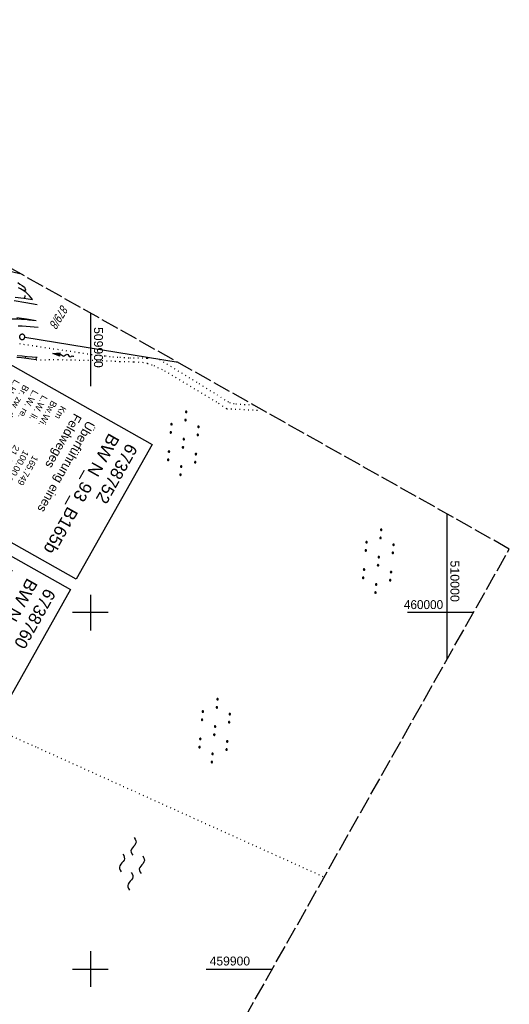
# Model space of a CAD drawing. Extents: x 509054 to 510017, y 459212 to 460305.
# Tile 62 of 63: x 509880 to 510017, y 459890 to 460166. Entities that reach past the tile are written whole.
import ezdxf

# ---------------------------------------------------------------- set-up
doc = ezdxf.new("R2010")
doc.units = 0
doc.header["$LTSCALE"] = 10
doc.header["$MEASUREMENT"] = 0
for name, pattern in [('AUSGEZOGEN', [0]), ('LT00', [0]), ('LT14', [0.6, 0.5, -0.1]), ('PUNKTX2_STR', [0.6, 0.1, -0.5])]:
    doc.linetypes.add(name, pattern=pattern)
doc.layers.get('0').update_dxf_attribs({"linetype": 'LT00'})
for name, color, linetype in [('--EK_FBR', 1, 'LT00'), ('--FLIEßRICHTPFEIL', 180, 'Continuous'), ('--WASSER_GRENZE', 180, 'PUNKTX2_STR'), ('--WASSER_NUTZUNG', 180, 'Continuous'), ('BW_TEXT_A', 20, 'AUSGEZOGEN'), ('DFK_FLUR_NR', 250, 'LT00'), ('DFK_GZPKT', 250, 'LT00'), ('DFK_KATASTER', 250, 'LT00'), ('DFK_NUTZUNG', 250, 'LT00'), ('V109_AFBR_BAB', 250, 'LT00'), ('V109_BOESCH', 250, 'LT00'), ('V109_BOSCHUNG', 250, 'LT00'), ('V109_GRABEN', 250, 'LT00'), ('V109_RASTER', 250, 'LT00'), ('V110_AFBR_BAB', 250, 'LT00'), ('V110_BOESCH', 250, 'LT00'), ('V110_BOSCHUNG', 250, 'LT00'), ('V110_GRABEN', 250, 'LT00'), ('V110_RASTER', 250, 'LT00')]:
    doc.layers.add(name, color=color, linetype=linetype)
doc.layers.add('-BLATT_110-RAND', color=7, linetype='LT14', plot=False)
doc.styles.add('Beschrift', font='ARIAL.TTF')
doc.styles.get("Standard").update_dxf_attribs({"font": 'ARIAL.TTF'})

# ---------------------------------------------------------------- blocks, each defined once
blk = doc.blocks.new('SYMB7010')
at = {"color": 0, "linetype": 'ByBlock'}
for points in [[(-0.031408, 0.499213), (-0.093728, 0.49134), (-0.15457, 0.475719), (-0.212975, 0.452595), (-0.268021, 0.422333), (-0.31884, 0.385411), (-0.36463, 0.342411), (-0.40467, 0.29401), (-0.438329, 0.240973), (-0.465074, 0.184136), (-0.484486, 0.124395), (-0.496256, 0.062692), (-0.5002, 0)], [(-0.5002, 0), (-0.496256, -0.062692), (-0.484486, -0.124395), (-0.465075, -0.184136), (-0.438329, -0.240973), (-0.404671, -0.29401), (-0.36463, -0.342411), (-0.31884, -0.385411), (-0.268021, -0.422333), (-0.212975, -0.452595), (-0.154571, -0.475719), (-0.093728, -0.49134), (-0.031408, -0.499213), (0.031408, -0.499213)], [(0.5002, 0), (0.496256, 0.062692), (0.484485, 0.124395), (0.465074, 0.184136), (0.438329, 0.240973), (0.40467, 0.29401), (0.36463, 0.342411), (0.31884, 0.385411), (0.268021, 0.422333), (0.212975, 0.452595), (0.15457, 0.475719), (0.093728, 0.49134), (0.031408, 0.499213), (-0.031408, 0.499213)], [(0.031408, -0.499213), (0.093728, -0.491341), (0.15457, -0.475719), (0.212975, -0.452595), (0.268021, -0.422333), (0.31884, -0.385411), (0.36463, -0.342411), (0.404671, -0.294011), (0.438329, -0.240974), (0.465075, -0.184136), (0.484486, -0.124395), (0.496256, -0.062692), (0.500201, 0)]]:
    blk.add_lwpolyline(points, dxfattribs=at)
blk = doc.blocks.new('FLIEßRICHTPFEIL')
at = {"layer": '--FLIEßRICHTPFEIL'}
blk.add_hatch(color=256, dxfattribs=at).paths.add_polyline_path([(-1.95, 0.4875), (-1.95, -0.4875), (0, 0)])
for p, q in [((-1.95, 0.4875), (-1.95, -0.4875)), ((-1.95, 0.4875), (0, 0)), ((0, 0), (-1.95, -0.4875))]:
    blk.add_line(p, q, dxfattribs=at)
at = {"layer": '--FLIEßRICHTPFEIL', "start_tangent": (-1, 0), "end_tangent": (-1, 0)}
blk.add_spline([(-1.95, 0), (-2.4375, 0), (-2.925, 0.325), (-3.4125, 0), (-3.9, -0.325), (-4.3875, 0), (-4.875, 0.325), (-5.3625, 0), (-5.85, 0)], degree=3, dxfattribs=at)
blk = doc.blocks.new('SYMB7110')
at = {"color": 0, "linetype": 'ByBlock'}
for p, q in [((-0.515, 0.392919), (-0.515, 0.367081)), ((-0.51, 0.362895), (-0.51, 0.397105)), ((-0.505, 0.399164), (-0.505, 0.360836)), ((-0.5, 0.360204), (-0.5, 0.399796)), ((-0.495, 0.399164), (-0.495, 0.360836)), ((-0.49, 0.362895), (-0.49, 0.397105)), ((-0.485, 0.392919), (-0.485, 0.367081)), ((-0.48, 0.379874), (-0.48, 0.380145)), ((-0.285, 0.392919), (-0.285, 0.367081)), ((-0.28, 0.362895), (-0.28, 0.397105)), ((-0.275, 0.399164), (-0.275, 0.360836)), ((-0.27, 0.360204), (-0.27, 0.399796)), ((-0.265, 0.399164), (-0.265, 0.360836)), ((-0.26, 0.362895), (-0.26, 0.397105)), ((-0.255, 0.392919), (-0.255, 0.367081)), ((-0.25, 0.379874), (-0.25, 0.380146)), ((0.255, 0.392919), (0.255, 0.367081)), ((0.26, 0.362895), (0.26, 0.397105)), ((0.265, 0.399164), (0.265, 0.360836)), ((0.27, 0.360204), (0.27, 0.399796)), ((0.275, 0.399164), (0.275, 0.360836)), ((0.28, 0.362895), (0.28, 0.397105)), ((0.285, 0.392919), (0.285, 0.367081)), ((0.29, 0.379874), (0.29, 0.380145)), ((0.485, 0.392919), (0.485, 0.367081)), ((0.49, 0.362895), (0.49, 0.397105)), ((0.495, 0.399164), (0.495, 0.360836)), ((0.5, 0.360204), (0.5, 0.399796)), ((0.505, 0.399164), (0.505, 0.360836)), ((0.51, 0.362895), (0.51, 0.397105)), ((0.515, 0.392919), (0.515, 0.367081)), ((0.52, 0.379874), (0.52, 0.380146)), ((-0.9, 0.012919), (-0.9, -0.012919)), ((-0.895, -0.017106), (-0.895, 0.017105)), ((-0.89, 0.019164), (-0.89, -0.019164)), ((-0.885, -0.019797), (-0.885, 0.019796)), ((-0.88, 0.019164), (-0.88, -0.019164)), ((-0.875, -0.017106), (-0.875, 0.017105)), ((-0.87, 0.012919), (-0.87, -0.012919)), ((-0.865, -0.000126), (-0.865, 0.000145)), ((-0.67, 0.012919), (-0.67, -0.012919)), ((-0.665, -0.017106), (-0.665, 0.017105)), ((-0.66, 0.019164), (-0.66, -0.019164)), ((-0.655, -0.019797), (-0.655, 0.019796)), ((-0.65, 0.019164), (-0.65, -0.019164)), ((-0.645, -0.017106), (-0.645, 0.017105)), ((-0.64, 0.012919), (-0.64, -0.012919)), ((-0.635, -0.000126), (-0.635, 0.000145)), ((-0.13, 0.012919), (-0.13, -0.012919)), ((-0.125, -0.017105), (-0.125, 0.017105)), ((-0.12, 0.019164), (-0.12, -0.019164)), ((-0.115, -0.019796), (-0.115, 0.019796)), ((-0.11, 0.019164), (-0.11, -0.019164)), ((-0.105, -0.017105), (-0.105, 0.017105)), ((-0.1, 0.012919), (-0.1, -0.012919)), ((-0.095, -0.000126), (-0.095, 0.000146)), ((0.1, 0.012919), (0.1, -0.012919)), ((0.105, -0.017105), (0.105, 0.017105)), ((0.11, 0.019164), (0.11, -0.019164)), ((0.115, -0.019796), (0.115, 0.019796)), ((0.12, 0.019164), (0.12, -0.019164)), ((0.125, -0.017105), (0.125, 0.017105)), ((0.13, 0.012919), (0.13, -0.012919)), ((0.135, -0.000126), (0.135, 0.000146)), ((0.64, 0.012919), (0.64, -0.012919)), ((0.645, -0.017105), (0.645, 0.017105)), ((0.65, 0.019164), (0.65, -0.019164)), ((0.655, -0.019796), (0.655, 0.019796)), ((0.66, 0.019164), (0.66, -0.019164)), ((0.665, -0.017105), (0.665, 0.017105)), ((0.67, 0.012919), (0.67, -0.012919)), ((0.675, -0.000126), (0.675, 0.000146)), ((0.87, 0.012919), (0.87, -0.012919)), ((0.875, -0.017105), (0.875, 0.017105)), ((0.88, 0.019164), (0.88, -0.019164)), ((0.885, -0.019796), (0.885, 0.019796)), ((0.89, 0.019164), (0.89, -0.019164)), ((0.895, -0.017105), (0.895, 0.017105)), ((0.9, 0.012919), (0.9, -0.012919)), ((0.905, -0.000126), (0.905, 0.000146)), ((-0.515, -0.367081), (-0.515, -0.392919)), ((-0.51, -0.397105), (-0.51, -0.362895)), ((-0.505, -0.360836), (-0.505, -0.399164)), ((-0.5, -0.399796), (-0.5, -0.360204)), ((-0.495, -0.360836), (-0.495, -0.399164)), ((-0.49, -0.397106), (-0.49, -0.362895)), ((-0.485, -0.367081), (-0.485, -0.392919)), ((-0.48, -0.380126), (-0.48, -0.379855)), ((-0.285, -0.367081), (-0.285, -0.392919)), ((-0.28, -0.397105), (-0.28, -0.362895)), ((-0.275, -0.360836), (-0.275, -0.399164)), ((-0.27, -0.399796), (-0.27, -0.360204)), ((-0.265, -0.360836), (-0.265, -0.399164)), ((-0.26, -0.397105), (-0.26, -0.362895)), ((-0.255, -0.367081), (-0.255, -0.392919)), ((-0.25, -0.380126), (-0.25, -0.379855)), ((0.255, -0.367081), (0.255, -0.392919)), ((0.26, -0.397105), (0.26, -0.362895)), ((0.265, -0.360836), (0.265, -0.399164)), ((0.27, -0.399796), (0.27, -0.360204)), ((0.275, -0.360836), (0.275, -0.399164)), ((0.28, -0.397105), (0.28, -0.362895)), ((0.285, -0.367081), (0.285, -0.392919)), ((0.29, -0.380126), (0.29, -0.379855)), ((0.485, -0.367081), (0.485, -0.392919)), ((0.49, -0.397105), (0.49, -0.362895)), ((0.495, -0.360836), (0.495, -0.399164)), ((0.5, -0.399796), (0.5, -0.360204)), ((0.505, -0.360836), (0.505, -0.399164)), ((0.51, -0.397105), (0.51, -0.362895)), ((0.515, -0.367081), (0.515, -0.392919)), ((0.52, -0.380126), (0.52, -0.379855))]:
    blk.add_line(p, q, dxfattribs=at)
for points in [[(-0.48, 0.38), (-0.481981, 0.388678), (-0.48753, 0.395637), (-0.49555, 0.399499), (-0.50445, 0.399499), (-0.51247, 0.395637), (-0.518019, 0.388678), (-0.52, 0.38), (-0.518019, 0.371322), (-0.51247, 0.364363), (-0.50445, 0.360501), (-0.49555, 0.360501), (-0.48753, 0.364363), (-0.481981, 0.371322), (-0.48, 0.38)], [(-0.25, 0.38), (-0.251981, 0.388678), (-0.25753, 0.395637), (-0.26555, 0.399499), (-0.27445, 0.399499), (-0.28247, 0.395637), (-0.288019, 0.388678), (-0.29, 0.38), (-0.288019, 0.371322), (-0.28247, 0.364363), (-0.27445, 0.360501), (-0.26555, 0.360501), (-0.25753, 0.364363), (-0.251981, 0.371322), (-0.25, 0.38)], [(0.29, 0.38), (0.288019, 0.388678), (0.28247, 0.395637), (0.27445, 0.399499), (0.26555, 0.399499), (0.25753, 0.395637), (0.251981, 0.388678), (0.25, 0.38), (0.251981, 0.371322), (0.25753, 0.364363), (0.26555, 0.360501), (0.27445, 0.360501), (0.28247, 0.364363), (0.288019, 0.371322), (0.29, 0.38)], [(0.52, 0.38), (0.518019, 0.388678), (0.51247, 0.395637), (0.50445, 0.399499), (0.495549, 0.399499), (0.48753, 0.395637), (0.481981, 0.388678), (0.48, 0.38), (0.481981, 0.371322), (0.48753, 0.364363), (0.495549, 0.360501), (0.50445, 0.360501), (0.51247, 0.364363), (0.518019, 0.371322), (0.52, 0.38)], [(-0.865, 0), (-0.866981, 0.008678), (-0.87253, 0.015637), (-0.88055, 0.019498), (-0.88945, 0.019498), (-0.89747, 0.015637), (-0.903019, 0.008678), (-0.905, 0)], [(-0.905, 0), (-0.903019, -0.008678), (-0.89747, -0.015637), (-0.88945, -0.019499), (-0.88055, -0.019499), (-0.87253, -0.015637), (-0.866981, -0.008678), (-0.865, 0)], [(-0.635, 0), (-0.636981, 0.008678), (-0.64253, 0.015637), (-0.65055, 0.019498), (-0.65945, 0.019498), (-0.66747, 0.015637), (-0.673019, 0.008678), (-0.675, 0)], [(-0.675, 0), (-0.673019, -0.008678), (-0.66747, -0.015637), (-0.65945, -0.019499), (-0.65055, -0.019499), (-0.64253, -0.015637), (-0.636981, -0.008678), (-0.635, 0)], [(-0.095, 0), (-0.096981, 0.008678), (-0.10253, 0.015637), (-0.11055, 0.019499), (-0.11945, 0.019499), (-0.12747, 0.015637), (-0.133019, 0.008678), (-0.135, 0)], [(-0.135, 0), (-0.133019, -0.008678), (-0.12747, -0.015637), (-0.11945, -0.019499), (-0.11055, -0.019499), (-0.10253, -0.015637), (-0.096981, -0.008678), (-0.095, 0)], [(0.135, 0), (0.133019, 0.008678), (0.12747, 0.015637), (0.11945, 0.019499), (0.11055, 0.019499), (0.10253, 0.015637), (0.096981, 0.008678), (0.095, 0)], [(0.095, 0), (0.096981, -0.008678), (0.10253, -0.015637), (0.11055, -0.019499), (0.11945, -0.019499), (0.12747, -0.015637), (0.133019, -0.008678), (0.135, 0)], [(0.675, 0), (0.673019, 0.008678), (0.66747, 0.015637), (0.65945, 0.019499), (0.65055, 0.019499), (0.64253, 0.015637), (0.636981, 0.008678), (0.635, 0)], [(0.635, 0), (0.636981, -0.008678), (0.64253, -0.015637), (0.65055, -0.019499), (0.65945, -0.019499), (0.66747, -0.015637), (0.673019, -0.008678), (0.675, 0)], [(0.905, 0), (0.903019, 0.008678), (0.89747, 0.015637), (0.88945, 0.019499), (0.88055, 0.019499), (0.87253, 0.015637), (0.866981, 0.008678), (0.865, 0)], [(0.865, 0), (0.866981, -0.008678), (0.87253, -0.015637), (0.88055, -0.019499), (0.88945, -0.019499), (0.89747, -0.015637), (0.903019, -0.008678), (0.905, 0)], [(-0.48, -0.38), (-0.481981, -0.371322), (-0.48753, -0.364363), (-0.49555, -0.360501), (-0.50445, -0.360501), (-0.51247, -0.364363), (-0.518019, -0.371322), (-0.52, -0.38), (-0.518019, -0.388678), (-0.51247, -0.395637), (-0.50445, -0.399499), (-0.49555, -0.399499), (-0.48753, -0.395637), (-0.481981, -0.388678), (-0.48, -0.38)], [(-0.25, -0.38), (-0.251981, -0.371322), (-0.25753, -0.364363), (-0.26555, -0.360501), (-0.27445, -0.360501), (-0.28247, -0.364363), (-0.288019, -0.371322), (-0.29, -0.38), (-0.288019, -0.388678), (-0.28247, -0.395637), (-0.27445, -0.399499), (-0.26555, -0.399499), (-0.25753, -0.395637), (-0.251981, -0.388678), (-0.25, -0.38)], [(0.29, -0.38), (0.288019, -0.371322), (0.28247, -0.364363), (0.27445, -0.360501), (0.26555, -0.360501), (0.25753, -0.364363), (0.251981, -0.371322), (0.25, -0.38), (0.251981, -0.388678), (0.25753, -0.395637), (0.26555, -0.399499), (0.27445, -0.399499), (0.28247, -0.395637), (0.288019, -0.388678), (0.29, -0.38)], [(0.52, -0.38), (0.518019, -0.371322), (0.51247, -0.364363), (0.50445, -0.360501), (0.495549, -0.360501), (0.48753, -0.364363), (0.481981, -0.371322), (0.48, -0.38), (0.481981, -0.388678), (0.48753, -0.395637), (0.495549, -0.399499), (0.50445, -0.399499), (0.51247, -0.395637), (0.518019, -0.388678), (0.52, -0.38)]]:
    blk.add_lwpolyline(points, dxfattribs=at)
blk = doc.blocks.new('SYMB7250')
at = {"color": 0, "linetype": 'ByBlock'}
for points in [[(-0.25, 0.28), (-0.208333, 0.308889), (-0.166667, 0.331111), (-0.125, 0.34), (-0.083333, 0.331111), (-0.041667, 0.308889), (0, 0.28)], [(0, 0.28), (0.041667, 0.251111), (0.083333, 0.228889), (0.125, 0.22), (0.166667, 0.228889), (0.208333, 0.251111), (0.25, 0.28)], [(-0.74, 0), (-0.698333, 0.028889), (-0.656667, 0.051111), (-0.615, 0.06), (-0.573333, 0.051111), (-0.531667, 0.028889), (-0.49, 0)], [(-0.49, 0), (-0.448333, -0.028889), (-0.406667, -0.051111), (-0.365, -0.06), (-0.323333, -0.051111), (-0.281667, -0.028889), (-0.24, 0)], [(0.24, 0), (0.281667, 0.028889), (0.323333, 0.051111), (0.365, 0.06), (0.406667, 0.051111), (0.448333, 0.028889), (0.49, 0)], [(0.49, 0), (0.531667, -0.028889), (0.573333, -0.051111), (0.615, -0.06), (0.656667, -0.051111), (0.698333, -0.028889), (0.74, 0)], [(-0.25, -0.28), (-0.208333, -0.251111), (-0.166667, -0.228889), (-0.125, -0.22), (-0.083333, -0.228889), (-0.041667, -0.251111), (0, -0.28)], [(0, -0.28), (0.041667, -0.308889), (0.083333, -0.331111), (0.125, -0.34), (0.166667, -0.331111), (0.208333, -0.308889), (0.25, -0.28)]]:
    blk.add_lwpolyline(points, dxfattribs=at)

msp = doc.modelspace()

# ---------------------------------------------------------------- linework, layer by layer
at = {"layer": '--EK_FBR'}
for points in [[(509885.08, 460086.38), (509881.88, 460086.95), (509878.67, 460087.52)], [(509885.08, 460086.38), (509881.88, 460086.95), (509878.67, 460087.52)], [(509879.33, 460082.83), (509882.05, 460082.4), (509884.78, 460081.97)], [(509879.33, 460082.83), (509882.05, 460082.4), (509884.78, 460081.97)], [(509858.7, 460080.18), (509860.19, 460080.3), (509861.67, 460080.41), (509863.15, 460080.54), (509864.64, 460080.67), (509866.12, 460080.82), (509867.6, 460081), (509869.08, 460081.19), (509870.55, 460081.41), (509871.57, 460081.58), (509872.59, 460081.75), (509873.61, 460081.93), (509874.62, 460082.09), (509875.64, 460082.23), (509876.66, 460082.33), (509877.68, 460082.4), (509878.69, 460082.43), (509879.7, 460082.41), (509880.72, 460082.37), (509881.73, 460082.29), (509882.75, 460082.19), (509883.77, 460082.09), (509884.78, 460081.97)]]:
    msp.add_lwpolyline(points, dxfattribs=at)
at = {"layer": '--WASSER_GRENZE', "ltscale": 0.2}
for p, q in [((509880.09, 460075.48), (509901.44, 460072.27)), ((509901.44, 460072.27), (509904.19, 460072.04)), ((509904.19, 460072.04), (509906.27, 460071.8)), ((509906.27, 460071.8), (509908.21, 460071.65)), ((509908.21, 460071.65), (509911.05, 460071.5)), ((509911.05, 460071.5), (509912.07, 460071.49)), ((509912.07, 460071.49), (509916.02, 460071.43)), ((509916.02, 460071.43), (509916.61, 460071.45)), ((509884.79, 460070.94), (509890.86, 460071)), ((509890.86, 460071), (509903.29, 460070.73)), ((509903.29, 460070.73), (509908.26, 460070.48)), ((509908.26, 460070.48), (509912.17, 460070.39)), ((509912.17, 460070.39), (509914.61, 460070.24)), ((509914.61, 460070.24), (509916.02, 460069.94)), ((509916.02, 460069.94), (509917.75, 460069.33)), ((509917.75, 460069.33), (509920.77, 460067.88)), ((509919.41, 460071.02), (509930.4, 460064.27)), ((509920.77, 460067.88), (509935.94, 460058.73)), ((509930.4, 460064.27), (509938.96, 460058.93)), ((509935.94, 460058.73), (509938.2, 460057.22)), ((509938.96, 460058.93), (509940.74, 460058.57)), ((509940.74, 460058.57), (509945.71, 460058.26)), ((509938.2, 460057.22), (509946.81, 460056.82)), ((509856.05, 459975.13), (509885.16, 459962.13)), ((509885.16, 459962.13), (509965.53, 459925.81))]:
    msp.add_line(p, q, dxfattribs=at)
at = {"layer": '-BLATT_110-RAND'}
msp.add_lwpolyline([(509508.66, 460304.61), (509054.47, 459498.79), (509563.22, 459212.04), (510017.41, 460017.85), (509508.66, 460304.61)], dxfattribs=at)
at = {"layer": 'DFK_KATASTER'}
for p, q in [((509835.86, 460105.72), (509880.23, 460095.17)), ((509924.58, 460070.18), (509881.62, 460077.23))]:
    msp.add_line(p, q, dxfattribs=at)
at = {"layer": 'V109_AFBR_BAB'}
for points in [[(509885.08, 460086.38), (509881.88, 460086.95), (509878.67, 460087.52)], [(509879.33, 460082.83), (509882.05, 460082.4), (509884.78, 460081.97)], [(509858.7, 460080.18), (509860.19, 460080.3), (509861.67, 460080.41), (509863.15, 460080.54), (509864.64, 460080.67), (509866.12, 460080.82), (509867.6, 460081), (509869.08, 460081.19), (509870.55, 460081.41), (509871.57, 460081.58), (509872.59, 460081.75), (509873.61, 460081.93), (509874.62, 460082.09), (509875.64, 460082.23), (509876.66, 460082.33), (509877.68, 460082.4), (509878.69, 460082.43), (509879.7, 460082.41), (509880.72, 460082.37), (509881.73, 460082.29), (509882.75, 460082.19), (509883.77, 460082.09), (509884.78, 460081.97)]]:
    msp.add_lwpolyline(points, dxfattribs=at)
at = {"layer": 'V109_BOESCH'}
for points in [[(509883.81, 460087.84), (509883.36, 460088.35), (509882.9, 460088.85), (509882.43, 460089.33), (509881.95, 460089.78), (509881.44, 460090.2), (509880.9, 460090.56), (509880.38, 460090.86), (509879.83, 460091.11)], [(509878.95, 460088.52), (509881.38, 460088.18), (509883.81, 460087.84)], [(509885.33, 460080.02), (509884.22, 460080.12), (509883.11, 460080.21), (509882, 460080.28), (509880.89, 460080.34), (509879.78, 460080.38)]]:
    msp.add_lwpolyline(points, dxfattribs=at)
at = {"layer": 'V109_BOSCHUNG'}
for p, q in [((509881.63, 460088.14), (509881.74, 460089)), ((509881.81, 460071.34), (509881.84, 460071.64)), ((509884.78, 460070.94), (509884.87, 460071.65))]:
    msp.add_line(p, q, dxfattribs=at)
at = {"layer": 'V109_GRABEN'}
for points in [[(509879.61, 460092.6), (509880.25, 460092.16), (509880.89, 460091.74), (509881.53, 460091.33)], [(509881.53, 460091.33), (509881.64, 460091.07), (509881.73, 460090.83), (509881.78, 460090.61), (509881.8, 460090.45), (509881.75, 460090.35), (509881.61, 460090.32), (509881.41, 460090.36), (509881.17, 460090.45), (509880.9, 460090.56)], [(509884.79, 460070.94), (509883.43, 460071.13), (509882.08, 460071.3), (509880.72, 460071.47), (509879.36, 460071.62)], [(509879.5, 460072.12), (509880.9, 460072.02), (509882.3, 460071.9), (509883.69, 460071.77), (509885.09, 460071.63)]]:
    msp.add_lwpolyline(points, dxfattribs=at)
at = {"layer": 'V109_RASTER'}
msp.add_line((509900, 460084.03), (509900, 460064.85), dxfattribs=at)
at = {"layer": 'V110_AFBR_BAB'}
for points in [[(509885.08, 460086.38), (509881.88, 460086.95), (509878.67, 460087.52)], [(509879.33, 460082.83), (509882.05, 460082.4), (509884.78, 460081.97)], [(509858.7, 460080.18), (509860.19, 460080.3), (509861.67, 460080.41), (509863.15, 460080.54), (509864.64, 460080.67), (509866.12, 460080.82), (509867.6, 460081), (509869.08, 460081.19), (509870.55, 460081.41), (509871.57, 460081.58), (509872.59, 460081.75), (509873.61, 460081.93), (509874.62, 460082.09), (509875.64, 460082.23), (509876.66, 460082.33), (509877.68, 460082.4), (509878.69, 460082.43), (509879.7, 460082.41), (509880.72, 460082.37), (509881.73, 460082.29), (509882.75, 460082.19), (509883.77, 460082.09), (509884.78, 460081.97)]]:
    msp.add_lwpolyline(points, dxfattribs=at)
at = {"layer": 'V110_BOESCH'}
for points in [[(509883.81, 460087.84), (509883.36, 460088.35), (509882.9, 460088.85), (509882.43, 460089.33), (509881.95, 460089.78), (509881.44, 460090.2), (509880.9, 460090.56), (509880.38, 460090.86), (509879.83, 460091.11)], [(509878.95, 460088.52), (509881.38, 460088.18), (509883.81, 460087.84)], [(509885.33, 460080.02), (509884.22, 460080.12), (509883.11, 460080.21), (509882, 460080.28), (509880.89, 460080.34), (509879.78, 460080.38)]]:
    msp.add_lwpolyline(points, dxfattribs=at)
at = {"layer": 'V110_BOSCHUNG'}
for p, q in [((509881.63, 460088.14), (509881.74, 460089)), ((509881.81, 460071.34), (509881.84, 460071.64)), ((509884.78, 460070.94), (509884.87, 460071.65))]:
    msp.add_line(p, q, dxfattribs=at)
at = {"layer": 'V110_GRABEN'}
for points in [[(509879.61, 460092.6), (509880.25, 460092.16), (509880.89, 460091.74), (509881.53, 460091.33)], [(509881.53, 460091.33), (509881.64, 460091.07), (509881.73, 460090.83), (509881.78, 460090.61), (509881.8, 460090.45), (509881.75, 460090.35), (509881.61, 460090.32), (509881.41, 460090.36), (509881.17, 460090.45), (509880.9, 460090.56)], [(509884.79, 460070.94), (509883.43, 460071.13), (509882.08, 460071.3), (509880.72, 460071.47), (509879.36, 460071.62)], [(509879.5, 460072.12), (509880.9, 460072.02), (509882.3, 460071.9), (509883.69, 460071.77), (509885.09, 460071.63)]]:
    msp.add_lwpolyline(points, dxfattribs=at)
at = {"layer": 'V110_RASTER'}
for p, q in [((509900, 460084.03), (509900, 460063.56)), ((510000, 459986.97), (510000, 460027.66)), ((509900, 460005), (509900, 459995)), ((509905, 460000), (509895, 460000)), ((510007.35, 460000), (509988.85, 460000)), ((509900, 459905), (509900, 459895)), ((509895, 459900), (509905, 459900)), ((509932.48, 459900), (509950.98, 459900))]:
    msp.add_line(p, q, dxfattribs=at)

# ---------------------------------------------------------------- block references
at = {"layer": '--FLIEßRICHTPFEIL', "rotation": 172.975325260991}
msp.add_blockref('FLIEßRICHTPFEIL', (509889.51, 460072.66), dxfattribs=at)
at = {"layer": '--WASSER_NUTZUNG', "xscale": 9.999999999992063, "yscale": 9.999999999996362, "zscale": 10, "rotation": 264.7376999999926}
msp.add_blockref('SYMB7250', (509911.63, 459929.52), dxfattribs=at)
at = {"layer": 'DFK_GZPKT', "xscale": 1.500000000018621, "yscale": 1.5, "zscale": 1.5, "rotation": 264.7377099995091}
msp.add_blockref('SYMB7010', (509880.88, 460077.35), dxfattribs=at)
at = {"layer": 'DFK_NUTZUNG', "xscale": 10.00000000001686, "yscale": 10, "zscale": 10, "rotation": 264.7377100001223}
for p in [(509926.05, 460047.51), (509980.72, 460014.42), (509934.83, 459966.9)]:
    msp.add_blockref('SYMB7110', p, dxfattribs=at)

# ---------------------------------------------------------------- texts
at = {"layer": 'DFK_FLUR_NR', "oblique": 13.754, "width": 0.75}
msp.add_text('879/8', height=2.5, rotation=238.7304, dxfattribs=at).set_placement((509891.92, 460086.61))
at = {"layer": 'V110_RASTER'}
for s, rotation, width, p in [(' 510000', -89.9996, 0.998, (510000.91, 460015.61)), (' 460000', 0.0004, 0.944, (509986.95, 460001)), (' 459900', 0.0004, 0.972, (509932.48, 459901))]:
    msp.add_text(s, height=2.5, rotation=rotation, dxfattribs=dict(at, width=width)).set_placement(p)

# ---------------------------------------------------------------- next in the draw order: texts
at = {"layer": 'BW_TEXT_A', "insert": (509913.39, 460046.02), "char_height": 2, "attachment_point": 1, "rotation": 240.5925, "style": 'Beschrift', "bg_fill": 3, "box_fill_scale": 1.5, "bg_fill_color": 256, "bg_fill_transparency": 0}
msp.add_mtext('{\\Funir_o|c0;\\H1.75x;6738752\\fArial|b0|i0|c238|p34;\\H0.5714x;\\P\\H1.75x;BW N_93_B1\\fArial|b0|i0|c0|p34;65b\\fArial|b0|i0|c238|p34;\\W0.8;\\P\\H0.3714x;\\W1;\\P\\H1.924x;Überführung \\fArial|b0|i0|c0|p34;eines\\PFeldweges\\fArial|b0|i0|c238|p34;\\P\\H0.1999x;\\P\\pt8,16,20;\\H3.602x;K\\fArial|b0|i0|c0|p34;m^I^I\\fArial|b0|i0|c238|p34;1\\fArial|b0|i0|c0|p34;65.749\\fArial|b0|i0|c238|p34;\\PBw.Wi\\fArial|b0|i0|c0|p34;.^I^I100.00\\fArial|b0|i0|c238|p34; gon\\P\\pt16,20;\\fArial|b0|i0|c0|p34;L.W. li. ^I21.49 \\fArial|b0|i0|c238|p34;m\\fArial|b0|i0|c0|p34;\\PL.W. re. ^I21.48 m\\fArial|b0|i0|c238|p34;\\PBr. zw. d. Gel\\fArial|b0|i0|c0|p34;^I7.47\\fArial|b0|i0|c238|p34; m\\P\\pt8,20;\\fArial|b0|i0|c0|p34;L.H. li. ^I4.90\\fArial|b0|i0|c238|p34; m\\fArial|b0|i0|c0|p34;\\P\\ptz;L.H. re. ^I4.91 m}', dxfattribs=at)

# ---------------------------------------------------------------- next in the draw order: linework, layer by layer
at = {"layer": 'BW_TEXT_A'}
msp.add_lwpolyline([(509917.35, 460047.17), (509896.04, 460009.36), (509853.18, 460033.52), (509874.5, 460071.33)], close=True, dxfattribs=at)

# ---------------------------------------------------------------- next in the draw order: texts
at = {"layer": 'V110_RASTER', "width": 0.979}
msp.add_text(' 509900', height=2.5, rotation=-89.9996, dxfattribs=at).set_placement((509901, 460081.06))

# ---------------------------------------------------------------- next in the draw order: texts
at = {"layer": 'BW_TEXT_A', "insert": (509890.46, 460005.34), "char_height": 2, "width": 37.5546, "attachment_point": 1, "rotation": 240.5925, "style": 'Beschrift', "bg_fill": 3, "box_fill_scale": 1.5, "bg_fill_color": 256, "bg_fill_transparency": 0}
msp.add_mtext('\\pt20;{\\Funir_o|c0;\\H1.75x;6738760\\fArial|b0|i0|c238|p34;\\H0.5714x;\\P\\ptz;\\H1.75x;BW N_93_B1\\fArial|b0|i0|c0|p34;65c\\fArial|b0|i0|c238|p34;\\W0.8;\\P\\H0.3714x;\\W1;\\P\\fArial|b0|i0|c0|p34;\\H1.924x;Plattendurchlaß\\fArial|b0|i0|c238|p34;\\W0.9;\\P\\H0.1999x;\\W1;\\P\\pt8,20;\\H3.602x;K\\fArial|b0|i0|c0|p34;m^I^I\\fArial|b0|i0|c238|p34;1\\fArial|b0|i0|c0|p34;65.786\\fArial|b0|i0|c238|p34;\\PBw.Wi\\fArial|b0|i0|c0|p34;.^I^I100.00\\fArial|b0|i0|c238|p34; gon\\PL.W.^I\\fArial|b0|i0|c0|p34;                 3.00 \\fArial|b0|i0|c238|p34;m\\P\\fArial|b0|i0|c0|p34;L.H.^I                 1.25 m}', dxfattribs=at)

# ---------------------------------------------------------------- next in the draw order: linework, layer by layer
at = {"layer": 'BW_TEXT_A'}
msp.add_lwpolyline([(509894.43, 460006.5), (509873.28, 459968.98), (509842.38, 459986.4), (509863.53, 460023.91)], close=True, dxfattribs=at)

doc.saveas('drawing.dxf')
